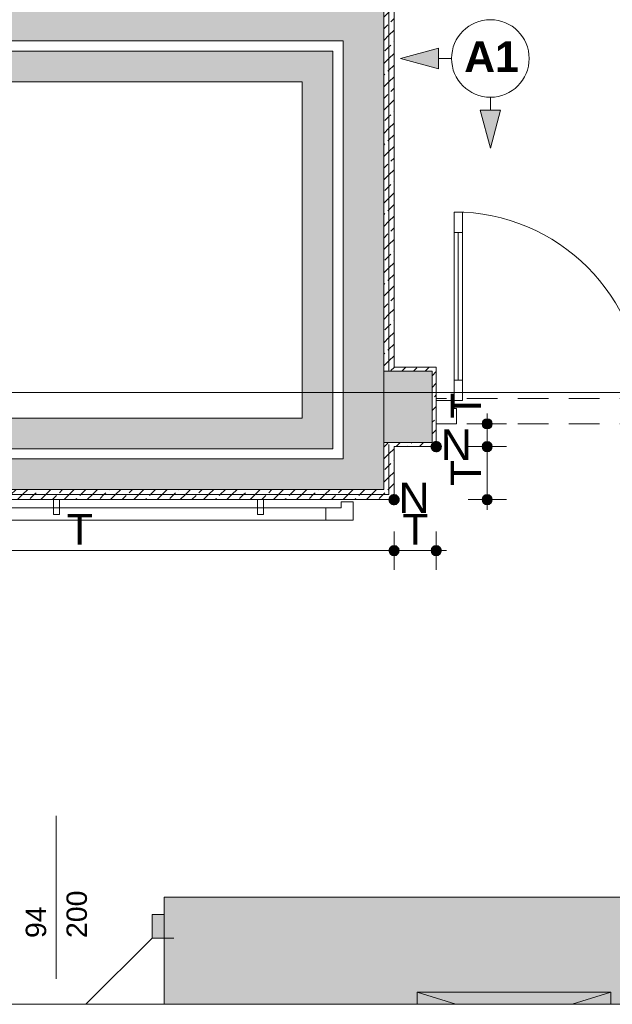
# Paper-space layout 'A-53 WYKOŃCZENIA ŚCIAN - PIĘTRO 8' of a CAD drawing. Header units: millimetres. Extents: x 0 to 420, y 0 to 297.
# Tile 6 of 11: x 215 to 244, y 107 to 155. Entities that reach past the tile are written whole.
import ezdxf
from ezdxf.xclip import XClip

# ---------------------------------------------------------------- set-up
doc = ezdxf.new("R2010")
doc.units = ezdxf.units.MM
doc.header["$MEASUREMENT"] = 0
doc.header["$XCLIPFRAME"] = 0
for name, pattern in [('DASHDOTX2', [1000, 500, -250, 0, -250]), ('Przer. długie kreski', [2.5, 1.5, -1]), ('PRZERYWANA_DU_A', [550, 350.0000000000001, -199.9999999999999])]:
    doc.linetypes.add(name, pattern=pattern)
for name, color, linetype, lineweight in [('0_Nr_pióra__2', 8, 'Continuous', 13), ('A__OKŁADZINY ŚCIAN_Nr_pióra__1', 7, 'Continuous', 20), ('A_winda_Nr_pióra__1', 7, 'Continuous', 20), ('A_wyposażenie_Nr_pióra__2', 8, 'Continuous', 13), ('A_ściany proj_Nr_pióra__1', 7, 'Continuous', 20), ('A_ściany proj_Nr_pióra__2', 8, 'Continuous', 13), ('A_ściany_Nr_pióra__1', 7, 'Continuous', 20), ('AR P NAROŻNIKI_Nr_pióra__1', 7, 'Continuous', 20), ('AR P NAROŻNIKI_Nr_pióra__2', 8, 'Continuous', 13), ('Drzwi Archicad_Nr_pióra__1', 7, 'Continuous', 20), ('Drzwi Archicad_Nr_pióra__3', 252, 'Continuous', 13), ('Znaczniki drzwi Archicada_Nr_pióra__1', 7, 'Continuous', 20)]:
    doc.layers.add(name, color=color, linetype=linetype, lineweight=lineweight)
for name, color, linetype in [('A__OKŁADZINY ŚCIAN', 7, 'Continuous'), ('A_podrys', 7, 'Continuous'), ('A_winda', 7, 'Continuous'), ('A_wyposażenie', 7, 'Continuous'), ('A_ściany', 7, 'Continuous'), ('A_ściany proj', 7, 'Continuous'), ('AR P NAROŻNIKI', 7, 'Continuous'), ('Drzwi Archicad', 7, 'Continuous')]:
    doc.layers.add(name, color=color, linetype=linetype)
for name, color, linetype, lineweight, true_color in [('A__OKŁADZINY ŚCIAN_Nr_pióra__7', 7, 'Continuous', 18, 0x171717), ('A_osie_Nr_pióra__16', 7, 'Continuous', 5, 0x0f0f0f), ('A_ściany proj_Nr_pióra__10', 7, 'Continuous', 13, 0x4b4b4b), ('A_ściany proj_Nr_pióra__21', 7, 'Continuous', 5, 0xb0b0b0), ('AR ODBOJOPORĘCZ_Nr_pióra__10', 7, 'Continuous', 13, 0x4b4b4b), ('AR P NAROŻNIKI_Nr_pióra__7', 7, 'Continuous', 18, 0x171717)]:
    doc.layers.add(name, color=color, linetype=linetype, lineweight=lineweight, true_color=true_color)
doc.styles.add('STYL_AUTOMATYCZNY_1', font='arial.ttf')
doc.styles.add('STYL_AUTOMATYCZNY_3', font='arial.ttf')
doc.styles.add('STYL_AUTOMATYCZNY_4', font='arial.ttf')
doc.styles.add('STYL_AUTOMATYCZNY_5', font='arial.ttf')
pattern_1 = [(45, (-1583.692294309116, -271.8868056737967), (-0.5702462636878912, 0.5702462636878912), []), (45, (-1583.122044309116, -271.8868056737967), (-0.5702462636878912, 0.5702462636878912), [0.4032300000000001, -0.20161])]

# ---------------------------------------------------------------- blocks, each defined once
blk = doc.blocks.new('Rysunek_2_2', base_point=(-1583.692294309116, -271.8868056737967))
at = {"layer": 'A__OKŁADZINY ŚCIAN', "linetype": 'Continuous', "lineweight": 0, "true_color": 0x000000}
for points in [[(233.73990498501, 153.5751447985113), (235.60592998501, 153.0751447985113), (235.60592998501, 154.0751447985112)], [(238.1427335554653, 149.1723162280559), (238.6427335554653, 151.0383412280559), (237.6427335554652, 151.0383412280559)]]:
    blk.add_hatch(color=18, dxfattribs=at).paths.add_polyline_path(points)
at = {"layer": 'A__OKŁADZINY ŚCIAN', "linetype": 'Continuous', "lineweight": 0, "true_color": 0x171717}
for points in [[(237.739039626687, 135.6560284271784), (237.7580697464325, 135.560357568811), (237.812262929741, 135.4792517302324), (237.8933687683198, 135.4250585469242), (237.9890396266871, 135.4060284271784), (238.0847104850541, 135.4250585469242), (238.1658163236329, 135.4792517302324), (238.2200095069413, 135.560357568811), (238.2390396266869, 135.6560284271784), (238.2200095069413, 135.7516992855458), (238.1658163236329, 135.8328051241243), (238.0847104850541, 135.8869983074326), (237.9890396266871, 135.9060284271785), (237.8933687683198, 135.8869983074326), (237.812262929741, 135.8328051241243), (237.7580697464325, 135.7516992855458)], [(237.739039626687, 134.5380284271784), (237.7580697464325, 134.442357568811), (237.812262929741, 134.3612517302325), (237.8933687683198, 134.3070585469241), (237.9890396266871, 134.2880284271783), (238.0847104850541, 134.3070585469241), (238.1658163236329, 134.3612517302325), (238.2200095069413, 134.442357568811), (238.2390396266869, 134.5380284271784), (238.2200095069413, 134.6336992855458), (238.1658163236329, 134.7148051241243), (238.0847104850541, 134.7689983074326), (237.9890396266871, 134.7880284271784), (237.8933687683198, 134.7689983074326), (237.812262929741, 134.7148051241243), (237.7580697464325, 134.6336992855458)], [(237.739039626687, 131.9380284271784), (237.7580697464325, 131.842357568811), (237.812262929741, 131.7612517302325), (237.8933687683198, 131.7070585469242), (237.9890396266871, 131.6880284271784), (238.0847104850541, 131.7070585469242), (238.1658163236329, 131.7612517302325), (238.2200095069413, 131.842357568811), (238.2390396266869, 131.9380284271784), (238.2200095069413, 132.0336992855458), (238.1658163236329, 132.1148051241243), (238.0847104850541, 132.1689983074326), (237.9890396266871, 132.1880284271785), (237.8933687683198, 132.1689983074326), (237.812262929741, 132.1148051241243), (237.7580697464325, 132.0336992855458)], [(233.169039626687, 129.4380284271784), (233.1880697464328, 129.342357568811), (233.242262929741, 129.2612517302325), (233.3233687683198, 129.2070585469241), (233.4190396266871, 129.1880284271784), (233.5147104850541, 129.2070585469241), (233.5958163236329, 129.2612517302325), (233.6500095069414, 129.342357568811), (233.6690396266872, 129.4380284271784), (233.6500095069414, 129.5336992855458), (233.5958163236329, 129.6148051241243), (233.5147104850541, 129.6689983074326), (233.4190396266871, 129.6880284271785), (233.3233687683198, 129.6689983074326), (233.242262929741, 129.6148051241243), (233.1880697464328, 129.5336992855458)], [(235.2390396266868, 129.4380284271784), (235.2580697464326, 129.342357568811), (235.3122629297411, 129.2612517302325), (235.3933687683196, 129.2070585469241), (235.4890396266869, 129.1880284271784), (235.5847104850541, 129.2070585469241), (235.6658163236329, 129.2612517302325), (235.7200095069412, 129.342357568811), (235.739039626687, 129.4380284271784), (235.7200095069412, 129.5336992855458), (235.6658163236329, 129.6148051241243), (235.5847104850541, 129.6689983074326), (235.4890396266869, 129.6880284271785), (235.3933687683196, 129.6689983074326), (235.3122629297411, 129.6148051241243), (235.2580697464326, 129.5336992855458)]]:
    blk.add_hatch(color=250, dxfattribs=at).paths.add_polyline_path(points)
at = {"layer": 'A_winda', "linetype": 'Continuous', "lineweight": 0, "true_color": 0xfdfdfd}
h = blk.add_hatch(color=7, dxfattribs=at)
h.paths.add_polyline_path([(203.3298146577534, 153.9380284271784), (203.3298146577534, 134.4380284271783), (230.419039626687, 134.4380284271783), (230.419039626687, 153.9380284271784)])
h.paths.add_polyline_path([(228.9190396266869, 152.4380284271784), (228.9190396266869, 135.9380284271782), (204.8298146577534, 135.9380284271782), (204.8298146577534, 152.4380284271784)], flags=0)
at = {"layer": 'A_wyposażenie', "linetype": 'Continuous', "lineweight": 0, "true_color": 0xfdfdfd}
blk.add_hatch(color=7, dxfattribs=at).paths.add_polyline_path([(234.5548132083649, 107.7882817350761), (234.5548132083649, 107.1880270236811), (244.0548143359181, 107.1880270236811), (244.0548143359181, 107.7882817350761)])
at = {"layer": 'A_ściany', "linetype": 'Continuous', "lineweight": 0, "true_color": 0x000000}
for points in [[(230.9190396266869, 174.8680284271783), (230.9190396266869, 133.9380284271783), (232.9190396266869, 132.4380284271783), (232.9190396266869, 177.2380284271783)], [(202.8298146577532, 154.4380284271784), (230.9190396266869, 154.4380284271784), (230.9190396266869, 155.9380284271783), (202.8298146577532, 155.9380284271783)], [(232.9190396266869, 138.2380284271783), (232.9190396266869, 134.7380284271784), (235.2890396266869, 134.7380284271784), (235.2890396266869, 138.2380284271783)], [(230.9190396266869, 133.9380284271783), (202.8298146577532, 133.9380284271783), (201.3298146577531, 132.4380284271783), (232.9190396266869, 132.4380284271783)], [(222.1548137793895, 107.1880295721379), (223.8048163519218, 107.1880295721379), (223.8048163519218, 112.438026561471), (222.1548137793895, 112.438026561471)], [(223.8048163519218, 107.1880281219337), (245.0548146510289, 107.1880281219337), (245.0548146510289, 112.4380288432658), (223.8048163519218, 112.4380288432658)]]:
    blk.add_hatch(color=18, dxfattribs=at).paths.add_polyline_path(points)
at = {"layer": 'A_ściany proj', "linetype": 'Continuous', "lineweight": 0, "true_color": 0x4b4b4b}
h = blk.add_hatch(dxfattribs=at)
h.set_pattern_fill('FP_65_0002', color=251, style=0, pattern_type=2)
h.set_pattern_definition(pattern_1)
h.paths.add_polyline_path([(232.9190396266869, 173.7380284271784), (232.9190396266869, 138.2380284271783), (233.169039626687, 138.3380284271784), (233.169039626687, 173.6380284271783)])
h = blk.add_hatch(dxfattribs=at)
h.set_pattern_fill('FP_65_0002', color=251, style=0, pattern_type=2)
h.set_pattern_definition(pattern_1)
h.paths.add_polyline_path([(233.4190396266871, 138.4380284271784), (233.4190396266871, 173.5380284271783), (233.169039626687, 173.5380284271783), (233.169039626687, 138.4380284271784)])
h = blk.add_hatch(dxfattribs=at)
h.set_pattern_fill('FP_65_0002', color=251, style=0, pattern_type=2)
h.set_pattern_definition(pattern_1)
h.paths.add_polyline_path([(232.9190396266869, 138.2380284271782), (233.1690396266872, 138.2380284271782), (233.1690396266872, 138.3380284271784)])
h = blk.add_hatch(dxfattribs=at)
h.set_pattern_fill('FP_65_0002', color=251, style=0, pattern_type=2)
h.set_pattern_definition(pattern_1)
h.paths.add_polyline_path([(233.4190396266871, 138.4380284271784), (233.169039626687, 138.3380284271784), (233.169039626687, 138.2380284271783), (233.4190396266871, 138.2380284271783)])
h = blk.add_hatch(dxfattribs=at)
h.set_pattern_fill('FP_65_0002', color=251, style=0, pattern_type=2)
h.set_pattern_definition(pattern_1)
h.paths.add_polyline_path([(233.169039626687, 138.3380284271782), (233.4190396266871, 138.4380284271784), (233.169039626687, 138.4380284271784)])
h = blk.add_hatch(dxfattribs=at)
h.set_pattern_fill('FP_65_0002', color=251, style=0, pattern_type=2)
h.set_pattern_definition(pattern_1)
h.paths.add_polyline_path([(233.4190396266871, 138.2380284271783), (235.2890396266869, 138.2380284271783), (235.4890396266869, 138.4380284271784), (233.4190396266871, 138.4380284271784)])
h = blk.add_hatch(dxfattribs=at)
h.set_pattern_fill('FP_65_0002', color=251, style=0, pattern_type=2)
h.set_pattern_definition(pattern_1)
h.paths.add_polyline_path([(235.2890396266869, 138.2380284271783), (235.2890396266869, 134.7380284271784), (235.4890396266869, 134.7380284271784), (235.4890396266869, 138.4380284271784)])
h = blk.add_hatch(dxfattribs=at)
h.set_pattern_fill('FP_65_0002', color=251, style=0, pattern_type=2)
h.set_pattern_definition(pattern_1)
h.paths.add_polyline_path([(233.169039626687, 134.7380284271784), (232.9190396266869, 134.7380284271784), (233.169039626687, 134.6380284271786)])
h = blk.add_hatch(dxfattribs=at)
h.set_pattern_fill('FP_65_0002', color=251, style=0, pattern_type=2)
h.set_pattern_definition(pattern_1)
h.paths.add_polyline_path([(232.9190396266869, 134.7380284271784), (232.9190396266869, 132.4380284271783), (233.169039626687, 132.1880284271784), (233.169039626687, 134.6380284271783)])
h = blk.add_hatch(dxfattribs=at)
h.set_pattern_fill('FP_65_0002', color=251, style=0, pattern_type=2)
h.set_pattern_definition(pattern_1)
h.paths.add_polyline_path([(233.169039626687, 134.7380284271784), (233.169039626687, 134.6380284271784), (233.4190396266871, 134.5380284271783), (233.4190396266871, 134.7380284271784)])
h = blk.add_hatch(dxfattribs=at)
h.set_pattern_fill('FP_65_0002', color=251, style=0, pattern_type=2)
h.set_pattern_definition(pattern_1)
h.paths.add_polyline_path([(233.4190396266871, 134.5380284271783), (235.4890396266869, 134.5380284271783), (235.4890396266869, 134.7380284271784), (233.4190396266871, 134.7380284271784)])
h = blk.add_hatch(dxfattribs=at)
h.set_pattern_fill('FP_65_0002', color=251, style=0, pattern_type=2)
h.set_pattern_definition(pattern_1)
h.paths.add_polyline_path([(233.4190396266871, 134.5380284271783), (233.169039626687, 134.6380284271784), (233.169039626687, 134.5380284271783)])
h = blk.add_hatch(dxfattribs=at)
h.set_pattern_fill('FP_65_0002', color=251, style=0, pattern_type=2)
h.set_pattern_definition(pattern_1)
h.paths.add_polyline_path([(233.169039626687, 134.5380284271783), (233.169039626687, 132.1880284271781), (233.4190396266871, 131.9380284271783), (233.4190396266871, 134.5380284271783)])
h = blk.add_hatch(dxfattribs=at)
h.set_pattern_fill('FP_65_0002', color=251, style=0, pattern_type=2)
h.set_pattern_definition(pattern_1)
h.paths.add_polyline_path([(232.9190396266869, 132.4380284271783), (202.5798146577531, 132.4380284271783), (202.5798146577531, 132.1880284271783), (233.169039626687, 132.1880284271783)])
h = blk.add_hatch(dxfattribs=at)
h.set_pattern_fill('FP_65_0002', color=251, style=0, pattern_type=2)
h.set_pattern_definition(pattern_1)
h.paths.add_polyline_path([(202.5798146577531, 131.9380284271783), (233.4190396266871, 131.9380284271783), (233.1690396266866, 132.1880284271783), (202.5798146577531, 132.1880284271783)])
at = {"layer": 'AR P NAROŻNIKI', "linetype": 'Continuous', "lineweight": 0, "true_color": 0x171717}
for points in [[(235.7390396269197, 134.5380284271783, 0.9999999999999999), (235.2390396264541, 134.5380284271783, 0.9999999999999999)], [(233.6690396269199, 131.9380284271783, 0.9999999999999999), (233.1690396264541, 131.9380284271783, 0.9999999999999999)]]:
    blk.add_hatch(color=250, dxfattribs=at).paths.add_polyline_path(points)
at = {"layer": 'Drzwi Archicad', "linetype": 'Continuous', "lineweight": 0, "true_color": 0xfdfdfd}
blk.add_hatch(color=7, dxfattribs=at).paths.add_polyline_path([(222.1548146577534, 110.4380284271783), (222.1548146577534, 111.5880284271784), (221.5548146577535, 111.5880284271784), (221.5548146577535, 110.4380284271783)])
at = {"layer": '0_Nr_pióra__2', "color": 8, "linetype": 'PRZERYWANA_DU_A', "lineweight": 13, "flags": 128}
blk.add_lwpolyline([(193.4338294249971, 107.1880284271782), (285.499039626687, 107.1880284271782)], dxfattribs=at)
at = {"layer": 'A__OKŁADZINY ŚCIAN_Nr_pióra__1', "color": 7, "linetype": 'Continuous', "lineweight": 20}
for p, q in [((233.7399051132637, 153.5751445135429), (235.6059307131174, 154.0751465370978)), ((235.6059307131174, 154.0751465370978), (235.6059307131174, 153.075146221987)), ((233.7399051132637, 153.5751445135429), (235.6059307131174, 153.075146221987)), ((236.2399040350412, 153.5751445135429), (235.6059307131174, 153.5751445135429)), ((238.1427346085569, 151.6723176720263), (238.1427346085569, 151.0383406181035)), ((237.642732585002, 151.0383406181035), (238.6427329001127, 151.0383406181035)), ((238.1427346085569, 149.1723150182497), (237.642732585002, 151.0383406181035)), ((238.1427346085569, 149.1723150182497), (238.6427329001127, 151.0383406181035))]:
    blk.add_line(p, q, dxfattribs=at)
blk.add_circle((238.1427335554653, 153.5751447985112), 1.902828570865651, dxfattribs=at)
at = {"layer": 'A__OKŁADZINY ŚCIAN_Nr_pióra__7', "color": 250, "linetype": 'Continuous', "lineweight": 18, "true_color": 0x171717}
for p, q in [((237.9890396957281, 135.9060290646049), (237.9890396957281, 136.1560282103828)), ((237.7390405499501, 135.6560299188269), (237.0515391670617, 135.6560299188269)), ((237.9890396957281, 134.7880266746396), (237.9890396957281, 135.40602704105)), ((238.9265402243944, 135.6560299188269), (238.239038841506, 135.6560299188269)), ((237.7390405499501, 134.5380275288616), (237.0515391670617, 134.5380275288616)), ((237.9890396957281, 132.1880288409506), (237.9890396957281, 134.2880283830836)), ((238.9265402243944, 134.5380275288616), (238.239038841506, 134.5380275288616)), ((237.7390405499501, 131.9380296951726), (237.0515391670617, 131.9380296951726)), ((238.9265402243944, 131.9380296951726), (238.239038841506, 131.9380296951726)), ((237.9890396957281, 131.4380276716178), (237.9890396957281, 131.6880268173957)), ((233.4190390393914, 129.688029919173), (233.4190390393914, 130.3755275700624)), ((235.4890407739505, 129.688029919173), (235.4890407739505, 130.3755275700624)), ((202.8298141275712, 129.4380270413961), (233.1690398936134, 129.4380270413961)), ((233.6690381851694, 129.4380270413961), (235.2390378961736, 129.4380270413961)), ((235.7390399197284, 129.4380270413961), (235.9890390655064, 129.4380270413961)), ((233.4190390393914, 128.5005302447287), (233.4190390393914, 129.1880278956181)), ((235.4890407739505, 128.5005302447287), (235.4890407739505, 129.1880278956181))]:
    blk.add_line(p, q, dxfattribs=at)
for centre in [(237.9890396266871, 135.6560284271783), (237.9890396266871, 134.5380284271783), (237.9890396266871, 131.9380284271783), (233.4190396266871, 129.4380284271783), (235.4890396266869, 129.4380284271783)]:
    blk.add_circle(centre, 0.25, dxfattribs=at)
at = {"layer": 'A_osie_Nr_pióra__16', "color": 250, "linetype": 'DASHDOTX2', "lineweight": 5, "true_color": 0x0f0f0f}
blk.add_line((285.4990387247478, 137.1880319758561), (61.30014718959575, 137.1880319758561), dxfattribs=at)
at = {"layer": 'A_winda_Nr_pióra__1', "color": 7, "linetype": 'PRZERYWANA_DU_A', "lineweight": 20, "flags": 128}
for points in [[(203.3298146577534, 153.9380284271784), (230.419039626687, 153.9380284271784), (230.419039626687, 134.4380284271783), (203.3298146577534, 134.4380284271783)], [(228.9190396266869, 152.4380284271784), (228.9190396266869, 135.9380284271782), (204.8298146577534, 135.9380284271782), (204.8298146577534, 152.4380284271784)]]:
    blk.add_lwpolyline(points, close=True, dxfattribs=at)
at = {"layer": 'A_wyposażenie_Nr_pióra__2', "color": 8, "linetype": 'Continuous', "lineweight": 13}
for p, q in [((234.5548132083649, 107.7882817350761), (236.4556210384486, 107.1880270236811)), ((244.0548143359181, 107.7882817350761), (242.1540102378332, 107.1880270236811))]:
    blk.add_line(p, q, dxfattribs=at)
at = {"layer": 'A_wyposażenie_Nr_pióra__2', "color": 8, "linetype": 'Continuous', "lineweight": 13, "flags": 128}
blk.add_lwpolyline([(234.5548146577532, 107.1880284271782), (234.5548146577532, 107.7882807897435), (244.0548146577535, 107.7882807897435), (244.0548146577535, 107.1880284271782)], dxfattribs=at)
at = {"layer": 'A_ściany proj_Nr_pióra__1', "color": 7, "linetype": 'Continuous', "lineweight": 20, "flags": 128}
for points in [[(232.9190396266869, 173.7380284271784), (232.9190396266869, 138.2380284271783)], [(233.4190396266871, 138.4380284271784), (233.4190396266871, 173.5380284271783)], [(235.4890396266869, 138.4380284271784), (233.4190396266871, 138.4380284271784)], [(233.4190396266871, 138.2380284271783), (235.2890396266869, 138.2380284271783)], [(235.2890396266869, 138.2380284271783), (235.2890396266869, 134.7380284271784)], [(235.4890396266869, 134.7380284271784), (235.4890396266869, 138.4380284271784)], [(232.9190396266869, 134.7380284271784), (232.9190396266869, 132.4380284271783)], [(235.2890396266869, 134.7380284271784), (233.4190396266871, 134.7380284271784)], [(233.4190396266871, 134.5380284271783), (235.4890396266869, 134.5380284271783)], [(233.4190396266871, 131.9380284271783), (233.4190396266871, 134.5380284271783)], [(232.9190396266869, 132.4380284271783), (202.5798146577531, 132.4380284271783)], [(202.5798146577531, 131.9380284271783), (233.4190396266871, 131.9380284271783)]]:
    blk.add_lwpolyline(points, dxfattribs=at)
at = {"layer": 'A_ściany proj_Nr_pióra__10', "color": 251, "linetype": 'Continuous', "lineweight": 13, "true_color": 0x4b4b4b}
for p, q in [((233.1690398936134, 173.6380275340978), (233.1690398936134, 138.3380272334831)), ((233.1690398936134, 138.3380272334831), (233.1690398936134, 173.6380275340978)), ((233.1690398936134, 138.3380272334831), (233.1690398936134, 138.2380283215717)), ((233.1690398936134, 134.6380301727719), (233.1690398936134, 132.1880288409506)), ((233.1690398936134, 132.1880288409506), (233.1690398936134, 134.6380301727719)), ((233.1690398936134, 132.1880288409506), (202.5798149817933, 132.1880288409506)), ((202.5798149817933, 132.1880288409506), (233.1690398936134, 132.1880288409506))]:
    blk.add_line(p, q, dxfattribs=at)
at = {"layer": 'A_ściany proj_Nr_pióra__2', "color": 8, "linetype": 'Continuous', "lineweight": 13, "flags": 128}
for points in [[(232.9190396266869, 138.2380284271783), (233.169039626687, 138.2380284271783)], [(233.169039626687, 138.2380284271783), (233.4190396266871, 138.2380284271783)], [(232.9190396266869, 134.7380284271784), (233.169039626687, 134.7380284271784)], [(233.169039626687, 134.7380284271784), (233.4190396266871, 134.7380284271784)], [(235.4890396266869, 134.7380284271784), (235.4890396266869, 134.5380284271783)]]:
    blk.add_lwpolyline(points, dxfattribs=at)
at = {"layer": 'A_ściany proj_Nr_pióra__21', "color": 253, "linetype": 'Continuous', "lineweight": 5, "true_color": 0xb0b0b0}
for p, q in [((235.4890407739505, 136.8060267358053), (235.4890407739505, 136.9060293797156)), ((235.4890407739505, 136.7810298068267), (235.4890407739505, 136.8060267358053)), ((235.4890407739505, 136.6560302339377), (235.4890407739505, 136.7810298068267)), ((235.4890407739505, 135.9060290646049), (235.4890407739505, 136.6560302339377)), ((235.4890407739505, 135.7810294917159), (235.4890407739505, 135.9060290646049)), ((235.4890407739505, 135.6560299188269), (235.4890407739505, 135.7810294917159))]:
    blk.add_line(p, q, dxfattribs=at)
at = {"layer": 'A_ściany_Nr_pióra__1', "color": 7, "linetype": 'Continuous', "lineweight": 20}
for p, q in [((222.1548137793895, 112.4380291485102), (222.5248153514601, 112.4380291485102)), ((222.1548137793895, 111.588029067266), (222.1548137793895, 112.4380291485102)), ((222.1548137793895, 110.4380285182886), (222.1548137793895, 111.588029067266)), ((222.1548137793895, 110.4380285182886), (222.6248142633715, 110.4380285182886))]:
    blk.add_line(p, q, dxfattribs=at)
at = {"layer": 'A_ściany_Nr_pióra__1', "color": 7, "linetype": 'Continuous', "lineweight": 20, "flags": 128}
for points in [[(232.9190396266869, 132.4380284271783), (232.9190396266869, 177.2380284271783)], [(202.8298146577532, 154.4380284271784), (230.9190396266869, 154.4380284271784)], [(230.9190396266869, 154.4380284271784), (230.9190396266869, 133.9380284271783)], [(232.9190396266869, 138.2380284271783), (232.9190396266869, 134.7380284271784)], [(235.2890396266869, 138.2380284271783), (232.9190396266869, 138.2380284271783)], [(235.2890396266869, 134.7380284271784), (235.2890396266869, 138.2380284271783)], [(232.9190396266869, 134.7380284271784), (235.2890396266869, 134.7380284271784)], [(230.9190396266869, 133.9380284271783), (202.8298146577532, 133.9380284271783)], [(201.3298146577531, 132.4380284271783), (232.9190396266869, 132.4380284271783)], [(223.8048146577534, 112.4380284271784), (222.1548146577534, 112.4380284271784)], [(245.0548146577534, 112.4380284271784), (223.8048146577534, 112.4380284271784)], [(222.1548146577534, 110.4380284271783), (222.1548146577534, 107.1880284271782)]]:
    blk.add_lwpolyline(points, dxfattribs=at)
at = {"layer": 'AR ODBOJOPORĘCZ_Nr_pióra__10', "color": 251, "linetype": 'Continuous', "lineweight": 13, "true_color": 0x4b4b4b}
for p, q in [((216.7188774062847, 131.9380296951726), (217.0188778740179, 131.9380296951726)), ((216.7188774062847, 131.2079312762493), (216.7188774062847, 131.9380296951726)), ((217.0188778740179, 131.2079312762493), (217.0188778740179, 131.9380296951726)), ((226.7188768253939, 131.9380296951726), (227.0188772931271, 131.9380296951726)), ((226.7188768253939, 131.2079312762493), (226.7188768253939, 131.9380296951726)), ((227.0188772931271, 131.2079312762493), (227.0188772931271, 131.9380296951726)), ((231.4190384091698, 131.8345898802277), (230.8251019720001, 131.8345898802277)), ((230.8251019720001, 131.8345898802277), (230.8251019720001, 131.5319658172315)), ((231.4187995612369, 131.8345898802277), (231.4187995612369, 130.9382682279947)), ((231.4190384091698, 131.8345898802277), (231.4190384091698, 130.9380293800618)), ((204.6127542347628, 131.5319658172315), (230.8251019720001, 131.5319658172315)), ((230.0689765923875, 131.5319658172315), (230.0689765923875, 130.9380293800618)), ((204.019052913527, 130.9382682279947), (231.4190384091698, 130.9380293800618)), ((204.019052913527, 130.9382682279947), (231.4187995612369, 130.9382682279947)), ((216.7188774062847, 131.2079312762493), (217.0188778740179, 131.2079312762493)), ((226.7188768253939, 131.2079312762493), (227.0188772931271, 131.2079312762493))]:
    blk.add_line(p, q, dxfattribs=at)
at = {"layer": 'AR P NAROŻNIKI_Nr_pióra__1', "color": 7, "linetype": 'Continuous', "lineweight": 20}
for centre in [(235.4890396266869, 134.5380284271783), (233.4190396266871, 131.9380284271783)]:
    blk.add_circle(centre, 0.2499999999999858, dxfattribs=at)
at = {"layer": 'AR P NAROŻNIKI_Nr_pióra__2', "color": 8, "linetype": 'PRZERYWANA_DU_A', "lineweight": 13, "flags": 128}
for points in [[(235.7390396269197, 134.5380284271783, 0.9999999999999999), (235.2390396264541, 134.5380284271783, 0.9999999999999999)], [(233.6690396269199, 131.9380284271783, 0.9999999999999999), (233.1690396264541, 131.9380284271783, 0.9999999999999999)]]:
    blk.add_lwpolyline(points, format="xyb", close=True, dxfattribs=at)
at = {"layer": 'Drzwi Archicad_Nr_pióra__1', "color": 7, "linetype": 'Continuous', "lineweight": 20}
for p, q in [((222.1548137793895, 111.588029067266), (222.1548137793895, 112.4380291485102)), ((222.1548137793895, 111.588029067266), (222.1548137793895, 112.4380291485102)), ((222.1548137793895, 112.4380291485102), (222.5248153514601, 112.4380291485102)), ((222.1548137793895, 112.4380291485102), (222.5248153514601, 112.4380291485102)), ((221.5548128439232, 110.4380285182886), (221.5548128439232, 111.588029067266)), ((221.5548128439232, 111.588029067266), (222.1548137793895, 111.588029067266)), ((222.1548137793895, 111.588029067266), (222.1548137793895, 110.4380285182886)), ((222.1548137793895, 110.4380285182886), (222.1548137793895, 111.588029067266)), ((222.1548137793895, 110.4380285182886), (222.1548137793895, 111.588029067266)), ((221.5548128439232, 110.4380267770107), (218.3048127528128, 107.1880266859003)), ((222.1548137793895, 110.4380285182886), (221.5548128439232, 110.4380285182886)), ((222.1548137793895, 110.4380285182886), (222.6248142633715, 110.4380285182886)), ((222.1548137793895, 110.4380285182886), (222.6248142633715, 110.4380285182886))]:
    blk.add_line(p, q, dxfattribs=at)
at = {"layer": 'Drzwi Archicad_Nr_pióra__3', "color": 252, "linetype": 'Continuous', "lineweight": 13}
for p, q in [((236.3690386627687, 146.04602696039), (236.3690386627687, 145.0460266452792)), ((236.7690380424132, 146.04602696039), (236.3690386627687, 146.04602696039)), ((236.7690380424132, 145.0460266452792), (236.7690380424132, 146.04602696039)), ((236.3690386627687, 145.0460266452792), (236.7690380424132, 145.0460266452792)), ((236.5690402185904, 145.0460266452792), (236.5690402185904, 137.8060270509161)), ((236.7690380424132, 137.8060270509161), (236.3690386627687, 137.8060270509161)), ((236.3690386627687, 137.8060270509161), (236.3690386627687, 136.8060267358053)), ((236.7690380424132, 136.8060267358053), (236.7690380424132, 137.8060270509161)), ((235.4890407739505, 136.8060267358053), (235.4890407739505, 136.9060293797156)), ((235.4890407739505, 135.6560299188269), (235.4890407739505, 136.8060267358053)), ((235.4890407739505, 136.8060267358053), (236.3690386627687, 136.8060267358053)), ((235.4890407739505, 136.7810298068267), (235.4890407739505, 136.8060267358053)), ((235.4890407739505, 136.7810298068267), (235.4890407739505, 136.8060267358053)), ((235.4890407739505, 136.6560302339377), (235.4890407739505, 136.7810298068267)), ((235.4890407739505, 136.6560302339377), (235.4890407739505, 136.7810298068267)), ((236.3690386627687, 136.8060267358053), (236.3690386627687, 136.4060273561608)), ((236.3690386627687, 136.8060267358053), (236.7690380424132, 136.8060267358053)), ((235.4890407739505, 135.9060290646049), (235.4890407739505, 136.6560302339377)), ((235.4890407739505, 135.9060290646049), (235.4890407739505, 136.6560302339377)), ((236.3690386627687, 136.4060273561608), (236.4890410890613, 136.4060273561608)), ((236.4890410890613, 136.4060273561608), (236.4890410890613, 135.6560299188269)), ((235.4890407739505, 135.7810294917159), (235.4890407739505, 135.9060290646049)), ((235.4890407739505, 135.7810294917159), (235.4890407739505, 135.9060290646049)), ((235.4890407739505, 135.6560299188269), (235.4890407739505, 135.7810294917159)), ((235.4890407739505, 135.6560299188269), (235.4890407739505, 135.7810294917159)), ((236.4890410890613, 135.6560299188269), (235.4890407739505, 135.6560299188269))]:
    blk.add_line(p, q, dxfattribs=at)
at = {"layer": 'Drzwi Archicad_Nr_pióra__3', "color": 252, "linetype": 'Przer. długie kreski', "lineweight": 13}
for p, q in [((255.9890379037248, 136.9060293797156), (235.4890407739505, 136.9060293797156)), ((255.9890379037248, 135.6560299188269), (235.4890407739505, 135.6560299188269))]:
    blk.add_line(p, q, dxfattribs=at)
at = {"layer": 'Drzwi Archicad_Nr_pióra__3', "color": 252, "linetype": 'Continuous', "lineweight": 13, "flags": 128}
for points in [[(236.3690396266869, 145.0460284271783), (236.3690396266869, 137.8060284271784), (236.5690396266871, 137.8060284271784), (236.5690396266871, 145.0460284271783)], [(236.5690396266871, 145.0460284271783), (236.5690396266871, 137.8060284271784), (236.7690396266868, 137.8060284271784), (236.7690396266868, 145.0460284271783)]]:
    blk.add_lwpolyline(points, close=True, dxfattribs=at)
at = {"layer": 'Drzwi Archicad_Nr_pióra__3', "color": 252, "linetype": 'Continuous', "lineweight": 13}
blk.add_arc((236.3690396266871, 136.8060284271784), 9.24000000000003, 0, 90, dxfattribs=at)
at = {"layer": 'Znaczniki drzwi Archicada_Nr_pióra__1', "color": 7, "linetype": 'Continuous', "lineweight": 20}
blk.add_line((216.8548154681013, 108.4380278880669), (216.8548154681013, 116.4380266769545), dxfattribs=at)
at = {"layer": 'A__OKŁADZINY ŚCIAN_Nr_pióra__1', "color": 7, "linetype": 'Continuous', "lineweight": 20, "insert": (236.8604435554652, 153.6608626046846), "char_height": 1.5, "attachment_point": 4, "style": 'STYL_AUTOMATYCZNY_3'}
blk.add_mtext('\\A1;{\\pql;\\fArial|b1|i0|c238|p0;\\W1.000000;A1}', dxfattribs=at)
at = {"layer": 'A__OKŁADZINY ŚCIAN_Nr_pióra__7', "color": 250, "linetype": 'Continuous', "lineweight": 18, "true_color": 0x171717, "char_height": 1.5, "width": 1.256586, "attachment_point": 7, "rotation": 90, "style": 'STYL_AUTOMATYCZNY_5'}
for insert in [(237.689039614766, 135.9060284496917), (237.689039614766, 132.6097354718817)]:
    blk.add_mtext('\\A1;{\\pql;\\fArial|b0|i0|c238|p0;\\W1.000000;T}', dxfattribs=dict(at, insert=insert))
at = {"layer": 'A__OKŁADZINY ŚCIAN_Nr_pióra__7', "color": 250, "linetype": 'Continuous', "lineweight": 18, "true_color": 0x171717, "char_height": 1.5, "width": 1.256586, "attachment_point": 7, "style": 'STYL_AUTOMATYCZNY_5'}
for insert in [(217.3711341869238, 129.7380284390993), (233.8257466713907, 129.7380284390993)]:
    blk.add_mtext('\\A1;{\\pql;\\fArial|b0|i0|c238|p0;\\W1.000000;T}', dxfattribs=dict(at, insert=insert))
at = {"layer": 'AR P NAROŻNIKI_Nr_pióra__7', "color": 250, "linetype": 'Continuous', "lineweight": 18, "true_color": 0x171717, "char_height": 1.5, "attachment_point": 4, "style": 'STYL_AUTOMATYCZNY_1'}
for insert in [(235.7147760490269, 134.6295844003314), (233.6447760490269, 132.0295844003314)]:
    blk.add_mtext('\\A1;{\\pql;\\fArial|b0|i0|c238|p0;\\W1.000000;N}', dxfattribs=dict(at, insert=insert))
at = {"layer": 'Znaczniki drzwi Archicada_Nr_pióra__1', "color": 7, "linetype": 'Continuous', "lineweight": 20, "char_height": 1, "attachment_point": 7, "rotation": 89.99999999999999, "style": 'STYL_AUTOMATYCZNY_4'}
for s, insert in [('\\A1;{\\pql;\\fArial CE|b0|i0|c238|p0;\\W1.000000;200}', (218.3720410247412, 110.4380284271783)), ('\\A1;{\\pql;\\fArial CE|b0|i0|c238|p0;\\W1.000000;94}', (216.3720410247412, 110.4380284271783))]:
    blk.add_mtext(s, dxfattribs=dict(at, insert=insert))

psp = doc.layouts.new('A-53 WYKOŃCZENIA ŚCIAN - PIĘTRO 8')

# ---------------------------------------------------------------- block references
at = {"layer": 'A_podrys', "color": 37, "linetype": 'Continuous', "lineweight": 5, "true_color": 0x656532}
ref = psp.add_blockref('Rysunek_2_2', (-1583.692294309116, -271.8868056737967), dxfattribs=at)
XClip(ref).set_block_clipping_path([(35.04906837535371, 107.1880284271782), (285.4990396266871, 282.8970852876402)])

doc.saveas('drawing.dxf')
